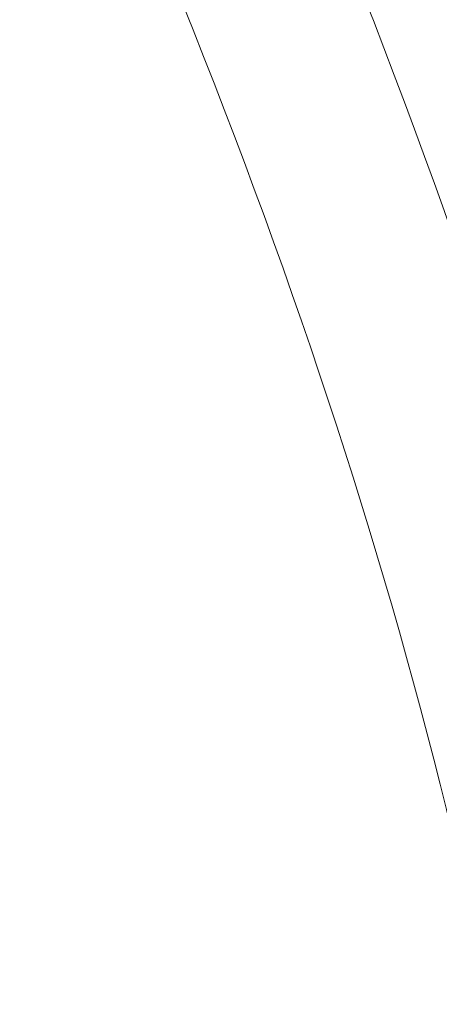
# Model space of a CAD drawing. Header units: inches. Extents: x 1352 to 2050, y -1711 to -1289.
# Tile 236 of 256: x 1801.635 to 1802.101, y -1512.058 to -1510.966. Entities that reach past the tile are written whole.
import ezdxf

# ---------------------------------------------------------------- set-up
doc = ezdxf.new("R2010")
doc.units = ezdxf.units.IN
doc.header["$MEASUREMENT"] = 0
doc.layers.add('图层 1', color=7, linetype='Continuous')

# ---------------------------------------------------------------- blocks, each defined once
blk = doc.blocks.new('block 16')
at = {"layer": '图层 1', "lineweight": 0}
blk.add_open_spline([(1802.2266, -1512.9716), (1802.2311, -1512.9082), (1802.2342, -1512.8417), (1802.2342, -1512.7738), (1802.2362, -1511.7709), (1801.6768, -1510.3416), (1800.8341, -1509.1771), (1799.9931, -1508.0092), (1798.8704, -1507.1139), (1797.7838, -1507.1183), (1797.5006, -1507.1183), (1797.2174, -1507.1776), (1796.9377, -1507.3078), (1796.8901, -1507.3302), (1796.8336, -1507.3099), (1796.8116, -1507.262), (1796.7896, -1507.2145), (1796.8095, -1507.158), (1796.8571, -1507.1356), (1797.1623, -1506.9936), (1797.4737, -1506.9282), (1797.7838, -1506.9282), (1798.9772, -1506.932), (1800.1272, -1507.8766), (1800.9884, -1509.0662), (1801.848, -1510.2596), (1802.4219, -1511.7051), (1802.4237, -1512.7738), (1802.4237, -1512.8465), (1802.4209, -1512.9175), (1802.4154, -1512.9867), (1802.4113, -1513.0387), (1802.3658, -1513.078), (1802.3134, -1513.0735), (1802.2611, -1513.0701), (1802.2225, -1513.0236), (1802.2266, -1512.9716)], degree=3, knots=[0, 0, 0, 0, 1, 1, 1, 2, 2, 2, 3, 3, 3, 4, 4, 4, 5, 5, 5, 6, 6, 6, 7, 7, 7, 8, 8, 8, 9, 9, 9, 10, 10, 10, 11, 11, 11, 12, 12, 12, 12], dxfattribs=at)
blk = doc.blocks.new('block 9')
at = {"layer": '图层 1'}
blk.add_blockref('block 16', (0, 0), dxfattribs=at)
blk = doc.blocks.new('block 2')
at = {"layer": '图层 1'}
blk.add_blockref('block 9', (0, 0), dxfattribs=at)

msp = doc.modelspace()

# ---------------------------------------------------------------- block references
at = {"layer": '图层 1'}
msp.add_blockref('block 2', (0, 0), dxfattribs=at)

doc.saveas('drawing.dxf')
